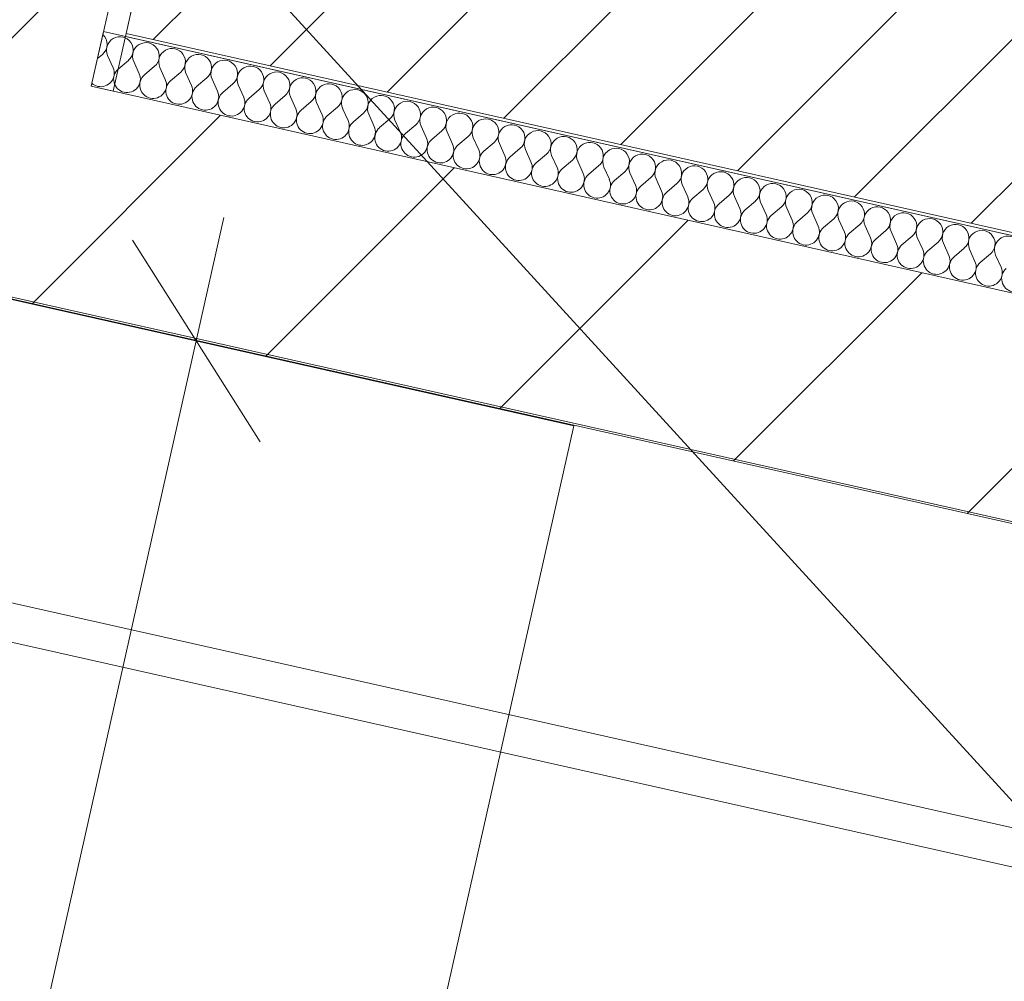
# Model space of a CAD drawing. Header units: millimetres. Extents: x -7213913 to -6985912, y 6023162 to 6205784.
# Tile 162 of 256: x -7191412 to -7190536, y 6173858 to 6174714. Entities that reach past the tile are written whole.
import ezdxf
from ezdxf.enums import TextEntityAlignment as Align

# ---------------------------------------------------------------- set-up
doc = ezdxf.new("R2010")
doc.units = ezdxf.units.MM
doc.header["$MEASUREMENT"] = 0
for name, color, linetype, lineweight in [('0_Ном._пера__1', 7, 'Continuous', 0), ('0_Ном._пера__120', 7, 'Continuous', 0), ('S - квартира_помещение.АР_Ном._пера__101', 252, 'Continuous', 0), ('S - квартира_помещение.АР_Ном._пера__120', 7, 'Continuous', 0), ('S - МОП.АР_Ном._пера__120', 7, 'Continuous', 0), ('АР-Стены_Перегородки_межквартирные_200.АР_Ном._пера__1', 7, 'Continuous', 15), ('АР-Чертеж-Размеры.АР_Ном._пера__1', 7, 'Continuous', 0), ('МГН.АР_Ном._пера__120', 7, 'Continuous', 0), ('Паспорта Зон Archicad_Ном._пера__1', 7, 'Continuous', 0)]:
    doc.layers.add(name, color=color, linetype=linetype, lineweight=lineweight)
for name, color, linetype in [('S - квартира_помещение.АР', 7, 'Continuous'), ('S - МОП.АР', 7, 'Continuous'), ('АР-Стены_Перегородки_межквартирные_200.АР', 7, 'Continuous'), ('АР-Чертеж-Размеры.АР', 7, 'Continuous')]:
    doc.layers.add(name, color=color, linetype=linetype)
doc.styles.add('РЎР“Р•РќР•Р\xa0Р\x98Р\xa0_РЎРўР\x98Р›Р¬_1', font='txt')
doc.styles.add('РЎР“Р•РќР•Р\xa0Р\x98Р\xa0_РЎРўР\x98Р›Р¬_2', font='calibri.ttf')
doc.styles.add('РЎР“Р•РќР•Р\xa0Р\x98Р\xa0_РЎРўР\x98Р›Р¬_3', font='GOST_Common.ttf')
doc.dimstyles.new('СГЕНЕРИР_СТИЛЬ__6', dxfattribs={"dimtxt": 200, "dimasz": 142.5, "dimexe": 0.18, "dimexo": 0.0625, "dimgap": 0, "dimtad": 1, "dimdec": 0, "dimzin": 0, "dimdsep": 46, "dimtxsty": 'РЎР“Р•РќР•Р\xa0Р\x98Р\xa0_РЎРўР\x98Р›Р¬_3', "dimblk": 'ARROWHEAD_6', "dimblk1": 'ARROWHEAD_6', "dimblk2": 'ARROWHEAD_6', "dimcen": 0.09, "dimse1": 1, "dimse2": 1, "dimclrd": 7, "dimclre": 7, "dimclrt": 7, "dimazin": 0, "dimtfac": 1, "dimtdec": 4, "dimtmove": 0, "dimatfit": 3, "dimfxl": 1, "dimtolj": 1, "dimtzin": 0, "dimarcsym": 0})
pattern_1 = [(45, (-6566190.34, 6562677.8), (-127.279217, 127.279217), [])]

# ---------------------------------------------------------------- blocks, each defined once
blk = doc.blocks.new('Кухня-столовая_1_4_1', base_point=(-7189844.26, 6171701.4))
at = {"layer": 'S - квартира_помещение.АР_Ном._пера__120', "color": 7, "linetype": 'Continuous', "lineweight": 0, "flags": 128}
blk.add_lwpolyline([(-7193260.23, 6174880.73), (-7193758.08, 6172664.11), (-7191416.44, 6172138.19), (-7191576.37, 6171426.13), (-7190722.63, 6171234.39), (-7186318.01, 6170245.14), (-7186279.19, 6170850.36), (-7186280.24, 6170850.42), (-7186109.06, 6173272.94), (-7188697.97, 6173854.39), (-7188697.61, 6173856)], close=True, dxfattribs=at)
at = {"layer": 'Паспорта Зон Archicad_Ном._пера__1', "color": 7, "lineweight": 0, "style": 'РЎР“Р•РќР•Р\xa0Р\x98Р\xa0_РЎРўР\x98Р›Р¬_1'}
blk.add_attdef('ROOM_NUMBER', text='', height=250, rotation=347.34172, dxfattribs=at).set_placement((-7187971.47, 6171826.9), align=Align.MIDDLE_CENTER)
at = {"layer": 'Паспорта Зон Archicad_Ном._пера__1', "color": 7, "lineweight": 0, "style": 'РЎР“Р•РќР•Р\xa0Р\x98Р\xa0_РЎРўР\x98Р›Р¬_2'}
blk.add_attdef('ROOM_AREA', text='', height=200, rotation=347.34172, dxfattribs=at).set_placement((-7186373.41, 6170754.38), align=Align.MIDDLE_RIGHT)
blk = doc.blocks.new('Лифтовой холл _ ПБЗ_1_39_1', base_point=(-7188853.33, 6178756.53))
at = {"layer": 'S - МОП.АР_Ном._пера__120', "color": 7, "linetype": 'Continuous', "lineweight": 0, "flags": 128}
blk.add_lwpolyline([(-7192033.86, 6181367.83), (-7192391.05, 6179777.45), (-7190283.55, 6179304.11), (-7191317.84, 6174699), (-7187902.91, 6173932.03), (-7186511.43, 6180127.52)], close=True, dxfattribs=at)
at = {"layer": 'Паспорта Зон Archicad_Ном._пера__1', "color": 7, "lineweight": 0, "style": 'РЎР“Р•РќР•Р\xa0Р\x98Р\xa0_РЎРўР\x98Р›Р¬_3'}
blk.add_attdef('ROOM_NUMBER', text='', height=350, rotation=347.34172, dxfattribs=at).set_placement((-7188399.7, 6179289.78), align=Align.MIDDLE_CENTER)
at = {"layer": 'Паспорта Зон Archicad_Ном._пера__1', "color": 7, "lineweight": 0, "style": 'РЎР“Р•РќР•Р\xa0Р\x98Р\xa0_РЎРўР\x98Р›Р¬_2'}
blk.add_attdef('ROOM_AREA', text='', height=200, rotation=347.34172, dxfattribs=at).set_placement((-7188130.41, 6178674.9), align=Align.MIDDLE_RIGHT)
blk = doc.blocks.new('*X239', base_point=(-6566190.34, 6562677.79))
at = {"layer": '0_Ном._пера__1', "color": 7, "linetype": 'Continuous', "lineweight": 0}
for p, q in [((-7191338.43, 6174682.88), (-7191342.79, 6174679.16)), ((-7191333.79, 6174681.84), (-7191328.91, 6174670.98)), ((-7191315.2, 6174677.66), (-7191324.26, 6174669.93)), ((-7191310.56, 6174676.62), (-7191305.68, 6174665.76)), ((-7191291.97, 6174672.44), (-7191301.03, 6174664.72)), ((-7191287.33, 6174671.4), (-7191282.44, 6174660.54)), ((-7191268.74, 6174667.23), (-7191277.8, 6174659.5)), ((-7191264.1, 6174666.18), (-7191259.21, 6174655.33)), ((-7191245.51, 6174662.01), (-7191254.57, 6174654.28)), ((-7191240.87, 6174660.97), (-7191235.98, 6174650.11)), ((-7191222.28, 6174656.79), (-7191231.34, 6174649.06)), ((-7191217.63, 6174655.75), (-7191212.75, 6174644.89)), ((-7191199.05, 6174651.57), (-7191208.11, 6174643.85)), ((-7191194.4, 6174650.53), (-7191189.52, 6174639.67)), ((-7191175.82, 6174646.36), (-7191184.88, 6174638.63)), ((-7191171.17, 6174645.31), (-7191166.29, 6174634.46)), ((-7191152.59, 6174641.14), (-7191161.64, 6174633.41)), ((-7191147.94, 6174640.1), (-7191143.06, 6174629.24)), ((-7191129.36, 6174635.92), (-7191138.41, 6174628.19)), ((-7191124.71, 6174634.88), (-7191119.83, 6174624.02)), ((-7191106.13, 6174630.7), (-7191115.18, 6174622.98)), ((-7191101.48, 6174629.66), (-7191096.6, 6174618.8)), ((-7191082.9, 6174625.49), (-7191091.95, 6174617.76)), ((-7191078.25, 6174624.44), (-7191073.37, 6174613.59)), ((-7191059.66, 6174620.27), (-7191068.72, 6174612.54)), ((-7191055.02, 6174619.23), (-7191050.14, 6174608.37)), ((-7191036.43, 6174615.05), (-7191045.49, 6174607.33)), ((-7191031.79, 6174614.01), (-7191026.91, 6174603.15)), ((-7191013.2, 6174609.83), (-7191022.26, 6174602.11)), ((-7191008.56, 6174608.79), (-7191003.67, 6174597.93)), ((-7190989.97, 6174604.62), (-7190999.03, 6174596.89)), ((-7190985.33, 6174603.57), (-7190980.44, 6174592.72)), ((-7190966.74, 6174599.4), (-7190975.8, 6174591.67)), ((-7190962.1, 6174598.36), (-7190957.21, 6174587.5)), ((-7190943.51, 6174594.18), (-7190952.57, 6174586.46)), ((-7190938.86, 6174593.14), (-7190933.98, 6174582.28)), ((-7190920.28, 6174588.96), (-7190929.34, 6174581.24)), ((-7190915.63, 6174587.92), (-7190910.75, 6174577.06)), ((-7190897.05, 6174583.75), (-7190906.11, 6174576.02)), ((-7190892.4, 6174582.7), (-7190887.52, 6174571.85)), ((-7190873.82, 6174578.53), (-7190882.87, 6174570.8)), ((-7190869.17, 6174577.49), (-7190864.29, 6174566.63)), ((-7190850.59, 6174573.31), (-7190859.64, 6174565.59)), ((-7190845.94, 6174572.27), (-7190841.06, 6174561.41)), ((-7190827.36, 6174568.09), (-7190836.41, 6174560.37)), ((-7190822.71, 6174567.05), (-7190817.83, 6174556.19)), ((-7190804.13, 6174562.88), (-7190813.18, 6174555.15)), ((-7190799.48, 6174561.83), (-7190794.6, 6174550.98)), ((-7190780.9, 6174557.66), (-7190789.95, 6174549.93)), ((-7190776.25, 6174556.62), (-7190771.37, 6174545.76)), ((-7190757.66, 6174552.44), (-7190766.72, 6174544.72)), ((-7190753.02, 6174551.4), (-7190748.14, 6174540.54)), ((-7190734.43, 6174547.23), (-7190743.49, 6174539.5)), ((-7190729.79, 6174546.18), (-7190724.9, 6174535.32)), ((-7190711.2, 6174542.01), (-7190720.26, 6174534.28)), ((-7190706.56, 6174540.96), (-7190701.67, 6174530.11)), ((-7190687.97, 6174536.79), (-7190697.03, 6174529.06)), ((-7190683.33, 6174535.75), (-7190678.44, 6174524.89)), ((-7190664.74, 6174531.57), (-7190673.8, 6174523.85)), ((-7190660.09, 6174530.53), (-7190655.21, 6174519.67)), ((-7190641.51, 6174526.36), (-7190650.57, 6174518.63)), ((-7190636.86, 6174525.31), (-7190631.98, 6174514.45)), ((-7190618.28, 6174521.14), (-7190627.34, 6174513.41)), ((-7190613.63, 6174520.09), (-7190608.75, 6174509.24)), ((-7190595.05, 6174515.92), (-7190604.1, 6174508.19)), ((-7190590.4, 6174514.88), (-7190585.52, 6174504.02)), ((-7190571.82, 6174510.7), (-7190580.87, 6174502.98)), ((-7190567.17, 6174509.66), (-7190562.29, 6174498.8)), ((-7190548.59, 6174505.49), (-7190557.64, 6174497.76)), ((-7190543.94, 6174504.44), (-7190539.06, 6174493.58))]:
    blk.add_line(p, q, dxfattribs=at)
for centre, start, end in [((-7191346.16, 6174691.94), 310.47194, 46.57664), ((-7191322.93, 6174686.72), 310.47194, 204.21174), ((-7191299.7, 6174681.5), 310.47194, 204.21174), ((-7191276.47, 6174676.28), 310.47194, 204.21174), ((-7191253.24, 6174671.07), 310.47194, 204.21174), ((-7191230.01, 6174665.85), 310.47194, 204.21174), ((-7191339.76, 6174666.1), 257.34184, 24.21174), ((-7191316.53, 6174660.88), 130.47194, 257.34184), ((-7191316.53, 6174660.88), 257.34184, 24.21174), ((-7191293.3, 6174655.66), 130.47194, 257.34184), ((-7191206.78, 6174660.63), 310.47194, 204.21174), ((-7191183.55, 6174655.41), 310.47194, 204.21174), ((-7191339.76, 6174666.1), 228.10118, 257.34184), ((-7191293.3, 6174655.66), 257.34184, 24.21174), ((-7191270.07, 6174650.44), 130.47194, 257.34184), ((-7191160.32, 6174650.2), 310.47194, 204.21174), ((-7191137.08, 6174644.98), 310.47194, 204.21174), ((-7191270.07, 6174650.44), 257.34184, 24.21174), ((-7191246.84, 6174645.23), 130.47194, 257.34184), ((-7191246.84, 6174645.23), 257.34184, 24.21174), ((-7191223.61, 6174640.01), 130.47194, 257.34184), ((-7191113.85, 6174639.76), 310.47194, 204.21174), ((-7191223.61, 6174640.01), 257.34184, 24.21174), ((-7191200.38, 6174634.79), 130.47194, 257.34184), ((-7191200.38, 6174634.79), 257.34184, 24.21174), ((-7191177.15, 6174629.57), 130.47194, 257.34184), ((-7191090.62, 6174634.54), 310.47194, 204.21174), ((-7191067.39, 6174629.33), 310.47194, 204.21174), ((-7191177.15, 6174629.57), 257.34184, 24.21174), ((-7191153.92, 6174624.36), 130.47194, 257.34184), ((-7191044.16, 6174624.11), 310.47194, 204.21174), ((-7191020.93, 6174618.89), 310.47194, 204.21174), ((-7191153.92, 6174624.36), 257.34184, 24.21174), ((-7191130.69, 6174619.14), 130.47194, 257.34184), ((-7191130.69, 6174619.14), 257.34184, 24.21174), ((-7191107.46, 6174613.92), 130.47194, 257.34184), ((-7190997.7, 6174613.67), 310.47194, 204.21174), ((-7191107.46, 6174613.92), 257.34184, 24.21174), ((-7191084.22, 6174608.7), 130.47194, 257.34184), ((-7191084.22, 6174608.7), 257.34184, 24.21174), ((-7191060.99, 6174603.49), 130.47194, 257.34184), ((-7190974.47, 6174608.46), 310.47194, 204.21174), ((-7190951.24, 6174603.24), 310.47194, 204.21174), ((-7191060.99, 6174603.49), 257.34184, 24.21174), ((-7191037.76, 6174598.27), 130.47194, 257.34184), ((-7191037.76, 6174598.27), 257.34184, 24.21174), ((-7190928.01, 6174598.02), 310.47194, 204.21174), ((-7190904.78, 6174592.8), 310.47194, 204.21174), ((-7191014.53, 6174593.05), 130.47194, 257.34184), ((-7191014.53, 6174593.05), 257.34184, 24.21174), ((-7190991.3, 6174587.83), 130.47194, 257.34184), ((-7190881.55, 6174587.59), 310.47194, 204.21174), ((-7190991.3, 6174587.83), 257.34184, 24.21174), ((-7190968.07, 6174582.62), 130.47194, 257.34184), ((-7190968.07, 6174582.62), 257.34184, 24.21174), ((-7190944.84, 6174577.4), 130.47194, 257.34184), ((-7190858.31, 6174582.37), 310.47194, 204.21174), ((-7190835.08, 6174577.15), 310.47194, 204.21174), ((-7190944.84, 6174577.4), 257.34184, 24.21174), ((-7190921.61, 6174572.18), 130.47194, 257.34184), ((-7190921.61, 6174572.18), 257.34184, 24.21174), ((-7190811.85, 6174571.93), 310.47194, 204.21174), ((-7190788.62, 6174566.72), 310.47194, 204.21174), ((-7190898.38, 6174566.96), 130.47194, 257.34184), ((-7190898.38, 6174566.96), 257.34184, 24.21174), ((-7190875.15, 6174561.75), 130.47194, 257.34184), ((-7190765.39, 6174561.5), 310.47194, 204.21174), ((-7190742.16, 6174556.28), 310.47194, 204.21174), ((-7190875.15, 6174561.75), 257.34184, 24.21174), ((-7190851.92, 6174556.53), 130.47194, 257.34184), ((-7190851.92, 6174556.53), 257.34184, 24.21174), ((-7190828.69, 6174551.31), 130.47194, 257.34184), ((-7190718.93, 6174551.06), 310.47194, 204.21174), ((-7190828.69, 6174551.31), 257.34184, 24.21174), ((-7190805.46, 6174546.09), 130.47194, 257.34184), ((-7190805.46, 6174546.09), 257.34184, 24.21174), ((-7190695.7, 6174545.85), 310.47194, 204.21174), ((-7190672.47, 6174540.63), 310.47194, 204.21174), ((-7190782.22, 6174540.88), 130.47194, 257.34184), ((-7190782.22, 6174540.88), 257.34184, 24.21174), ((-7190758.99, 6174535.66), 130.47194, 257.34184), ((-7190649.24, 6174535.41), 310.47194, 204.21174), ((-7190626.01, 6174530.19), 310.47194, 204.21174), ((-7190758.99, 6174535.66), 257.34184, 24.21174), ((-7190735.76, 6174530.44), 130.47194, 257.34184), ((-7190735.76, 6174530.44), 257.34184, 24.21174), ((-7190712.53, 6174525.22), 130.47194, 257.34184), ((-7190602.78, 6174524.98), 310.47194, 204.21174), ((-7190712.53, 6174525.22), 257.34184, 24.21174), ((-7190689.3, 6174520.01), 130.47194, 257.34184), ((-7190689.3, 6174520.01), 257.34184, 24.21174), ((-7190579.54, 6174519.76), 310.47194, 204.21174), ((-7190556.31, 6174514.54), 310.47194, 204.21174), ((-7190666.07, 6174514.79), 130.47194, 257.34184), ((-7190666.07, 6174514.79), 257.34184, 24.21174), ((-7190642.84, 6174509.57), 130.47194, 257.34184), ((-7190533.08, 6174509.32), 310.47194, 204.21174), ((-7190642.84, 6174509.57), 257.34184, 24.21174), ((-7190619.61, 6174504.35), 130.47194, 257.34184), ((-7190619.61, 6174504.35), 257.34184, 24.21174), ((-7190596.38, 6174499.14), 130.47194, 257.34184), ((-7190596.38, 6174499.14), 257.34184, 24.21174), ((-7190573.15, 6174493.92), 130.47194, 257.34184), ((-7190573.15, 6174493.92), 257.34184, 24.21174), ((-7190549.92, 6174488.7), 130.47194, 257.34184), ((-7190549.92, 6174488.7), 257.34184, 24.21174), ((-7190526.69, 6174483.48), 130.47194, 257.34184)]:
    blk.add_arc(centre, 11.9, start, end, dxfattribs=at)
blk = doc.blocks.new('Стена_3_1', base_point=(-7191337.35, 6174703.38))
at = {"layer": '0_Ном._пера__1', "color": 7, "linetype": 'Continuous', "lineweight": 0, "flags": 128}
for points in [[(-7191337.35, 6174703.38), (-7191348.31, 6174654.59)], [(-7187883.39, 6173927.64), (-7191337.35, 6174703.38)], [(-7191348.31, 6174654.59), (-7187894.35, 6173878.86)]]:
    blk.add_lwpolyline(points, dxfattribs=at)
at = {"color": 7, "lineweight": 0}
blk.add_blockref('*X239', (-6566190.34, 6562677.79), dxfattribs=at)
blk = doc.blocks.new('Стена_191_1', base_point=(-7193336.25, 6174998.59))
at = {"layer": 'АР-Стены_Перегородки_межквартирные_200.АР', "linetype": 'Continuous', "lineweight": 0, "true_color": 0x000000}
h = blk.add_hatch(dxfattribs=at)
h.set_pattern_fill('БЛОКИ_БЕТОННЫЕ_ЭФФЕКТИВН_78', color=18, style=0, pattern_type=2)
h.set_pattern_definition(pattern_1)
h.paths.add_polyline_path([(-7193260.59, 6174879.1), (-7186104.13, 6173271.8), (-7186089.81, 6173473.57), (-7193216.76, 6175074.24)])
at = {"layer": 'АР-Стены_Перегородки_межквартирные_200.АР_Ном._пера__1', "color": 7, "linetype": 'Continuous', "lineweight": 15, "flags": 128}
for points in [[(-7193260.59, 6174879.1), (-7186104.13, 6173271.8)], [(-7187894.35, 6173878.86), (-7191348.31, 6174654.6)]]:
    blk.add_lwpolyline(points, dxfattribs=at)
blk = doc.blocks.new('Стена_192_1', base_point=(-7191467.79, 6174578.94))
at = {"layer": 'АР-Стены_Перегородки_межквартирные_200.АР', "linetype": 'Continuous', "lineweight": 0, "true_color": 0x000000}
h = blk.add_hatch(dxfattribs=at)
h.set_pattern_fill('БЛОКИ_БЕТОННЫЕ_ЭФФЕКТИВН_78', color=18, style=0, pattern_type=2)
h.set_pattern_definition(pattern_1)
h.paths.add_polyline_path([(-7191348.31, 6174654.6), (-7191282.57, 6174947.31), (-7191477.7, 6174991.14), (-7191543.45, 6174698.43)])
h = blk.add_hatch(dxfattribs=at)
h.set_pattern_fill('ШТУКАТУРКА__ГИПС_01_0001', color=18, style=0, pattern_type=2)
h.set_pattern_definition([(45, (-6566190.34, 6563027.8), (-111.369318, 111.369318), [0, -105, 0, -157.5]), (110, (-6565840.34, 6563027.8), (148.001588, 53.868173), [0, -77, 0, -133])])
h.paths.add_polyline_path([(-7191328.79, 6174650.22), (-7191263.05, 6174942.93), (-7191282.57, 6174947.31), (-7191348.31, 6174654.6)])
at = {"layer": 'АР-Стены_Перегородки_межквартирные_200.АР_Ном._пера__1', "color": 7, "linetype": 'Continuous', "lineweight": 15}
blk.add_line((-7191348.31, 6174654.6), (-7191282.57, 6174947.31), dxfattribs=at)
at = {"layer": 'АР-Стены_Перегородки_межквартирные_200.АР_Ном._пера__1', "color": 7, "linetype": 'Continuous', "lineweight": 15, "flags": 128}
for points in [[(-7191477.7, 6174991.14), (-7191543.45, 6174698.43)], [(-7191282.57, 6174947.31), (-7191477.7, 6174991.14)]]:
    blk.add_lwpolyline(points, dxfattribs=at)
at = {"layer": 'АР-Стены_Перегородки_межквартирные_200.АР_Ном._пера__1', "color": 7, "linetype": 'Continuous', "lineweight": 0, "flags": 128}
for points in [[(-7191263.05, 6174942.93), (-7191282.57, 6174947.31)], [(-7191328.79, 6174650.22), (-7191263.05, 6174942.93)], [(-7191328.79, 6174650.22), (-7191348.31, 6174654.6)]]:
    blk.add_lwpolyline(points, dxfattribs=at)
blk = doc.blocks.new('Полилиния_2_1', base_point=(-7186841.84, 6173131.81))
at = {"layer": '0_Ном._пера__120', "color": 7, "linetype": 'Continuous', "lineweight": 0, "flags": 128}
blk.add_lwpolyline([(-7186841.84, 6173131.81), (-7190461.77, 6173944.83), (-7191342.23, 6174908.05)], dxfattribs=at)
blk = doc.blocks.new('Полилиния_3_1', base_point=(-7188760.82, 6173562.81))
at = {"layer": '0_Ном._пера__120', "color": 7, "linetype": 'Continuous', "lineweight": 0, "flags": 128}
blk.add_lwpolyline([(-7188760.82, 6173562.81), (-7192380.75, 6174375.82), (-7193261.21, 6175339.04)], dxfattribs=at)
blk = doc.blocks.new('*D1049', base_point=(-6566190.34, 6562677.79))
at = {"layer": 'АР-Чертеж-Размеры.АР_Ном._пера__1', "color": 7, "linetype": 'Continuous', "lineweight": 0, "transparency": 16777216}
for p, q in [((-7193427.84, 6174134.44), (-7193489.47, 6173860.03)), ((-7193369.04, 6174053.98), (-7193548.26, 6173940.49)), ((-7193458.65, 6173997.23), (-7193568.42, 6174021.89)), ((-7191116.99, 6173471.31), (-7193458.65, 6173997.23)), ((-7191086.18, 6173608.52), (-7191147.81, 6173334.1)), ((-7191206.61, 6173414.57), (-7191027.38, 6173528.05)), ((-7191007.23, 6173446.66), (-7191116.99, 6173471.31))]:
    blk.add_line(p, q, dxfattribs=at)
at = {"layer": 'АР-Чертеж-Размеры.АР_Ном._пера__1', "color": 7, "lineweight": 0, "transparency": 16777216, "insert": (-7192599.12, 6173845.18), "char_height": 200, "attachment_point": 7, "rotation": 347.34172, "style": 'РЎР“Р•РќР•Р\xa0Р\x98Р\xa0_РЎРўР\x98Р›Р¬_3'}
blk.add_mtext('\\A1;{\\pql;\\fGOST Common|b0|i0|c204|p0;\\W1.000000;2\xa0400}', dxfattribs=at)
blk = doc.blocks.new('ARROWHEAD_6')
at = {"color": 0, "linetype": 'Continuous', "lineweight": 0}
for p, q in [((-0.5, -0.5), (0.5, 0.5)), ((0, 0), (-1, 0))]:
    blk.add_line(p, q, dxfattribs=at)
blk = doc.blocks.new('*D1050', base_point=(-6566190.34, 6562677.79))
at = {"layer": 'АР-Чертеж-Размеры.АР_Ном._пера__1', "color": 7, "linetype": 'Continuous', "lineweight": 0, "transparency": 16777216}
for p, q in [((-7191230.29, 6174537.76), (-7191254.95, 6174427.99)), ((-7191198.21, 6174338.38), (-7191311.69, 6174517.6)), ((-7191392.15, 6174458.81), (-7191117.74, 6174397.18)), ((-7191254.95, 6174427.99), (-7191752.28, 6172213.62)), ((-7191809.03, 6172303.23), (-7191695.54, 6172124)), ((-7191889.49, 6172244.43), (-7191615.08, 6172182.8)), ((-7191752.28, 6172213.62), (-7191776.94, 6172103.85))]:
    blk.add_line(p, q, dxfattribs=at)
at = {"layer": 'АР-Чертеж-Размеры.АР_Ном._пера__1', "color": 7, "lineweight": 0, "transparency": 16777216, "insert": (-7191612.31, 6173019.36), "char_height": 200, "attachment_point": 7, "rotation": 77.34172, "style": 'РЎР“Р•РќР•Р\xa0Р\x98Р\xa0_РЎРўР\x98Р›Р¬_3'}
blk.add_mtext('\\A1;{\\pql;\\fGOST Common|b0|i0|c204|p0;\\W1.000000;2\xa0270}', dxfattribs=at)
blk = doc.blocks.new('*D1053', base_point=(-6566190.34, 6562677.79))
at = {"layer": 'АР-Чертеж-Размеры.АР_Ном._пера__1', "color": 7, "linetype": 'Continuous', "lineweight": 0, "transparency": 16777216}
for p, q in [((-7193349.28, 6174484.19), (-7193287.65, 6174758.61)), ((-7193228.86, 6174678.14), (-7193408.08, 6174564.66)), ((-7193428.23, 6174646.05), (-7193318.47, 6174621.4)), ((-7193318.47, 6174621.4), (-7186162.01, 6173014.1)), ((-7186192.83, 6172876.89), (-7186131.2, 6173151.31)), ((-7186251.62, 6172957.36), (-7186072.4, 6173070.84)), ((-7186162.01, 6173014.1), (-7186052.25, 6172989.45))]:
    blk.add_line(p, q, dxfattribs=at)
at = {"layer": 'АР-Чертеж-Размеры.АР_Ном._пера__1', "color": 7, "lineweight": 0, "transparency": 16777216, "insert": (-7190041.68, 6173926.45), "char_height": 200, "attachment_point": 7, "rotation": 347.34172, "style": 'РЎР“Р•РќР•Р\xa0Р\x98Р\xa0_РЎРўР\x98Р›Р¬_3'}
blk.add_mtext('\\A1;{\\pql;\\fGOST Common|b0|i0|c204|p0;\\W1.000000;7\xa0335}', dxfattribs=at)

msp = doc.modelspace()

# ---------------------------------------------------------------- hatches: boundary and pattern name
at = {"layer": 'МГН.АР_Ном._пера__120', "linetype": 'Continuous', "lineweight": 0}
h = msp.add_hatch(dxfattribs=at)
h.set_pattern_fill('FACE_BRICK_0001', style=0, pattern_type=2)
h.set_pattern_definition([(45, (-6566190.34, 6562677.795), (-63.639609, 63.639609), [])])
h.paths.add_polyline_path([(-7191317.25, 6174701.6), (-7190808.77, 6176965.27), (-7189686.78, 6176713.24), (-7190195.19, 6174449.55)])

# ---------------------------------------------------------------- linework, layer by layer
at = {"layer": 'S - квартира_помещение.АР', "color": 254, "linetype": 'Continuous', "lineweight": 0, "true_color": 0xd8d8d8, "flags": 128}
msp.add_lwpolyline([(-7193260.23, 6174880.73), (-7193758.08, 6172664.11), (-7191416.44, 6172138.19), (-7191576.37, 6171426.13), (-7190722.63, 6171234.39), (-7186318.01, 6170245.14), (-7186279.19, 6170850.36), (-7186280.24, 6170850.42), (-7186109.06, 6173272.94), (-7188697.97, 6173854.39), (-7188697.61, 6173856)], close=True, dxfattribs=at)
at = {"layer": 'S - квартира_помещение.АР_Ном._пера__101', "color": 252, "linetype": 'Continuous', "lineweight": 0, "flags": 128}
msp.add_lwpolyline([(-7191416.43, 6172138.23), (-7190919.07, 6174352.55), (-7193260.59, 6174879.12), (-7193758.66, 6172664.28)], close=True, dxfattribs=at)
at = {"layer": 'S - МОП.АР', "color": 254, "linetype": 'Continuous', "lineweight": 0, "true_color": 0xdadada, "flags": 128}
msp.add_lwpolyline([(-7192033.86, 6181367.83), (-7192391.05, 6179777.45), (-7190283.55, 6179304.11), (-7191317.84, 6174699), (-7187902.91, 6173932.03), (-7186511.43, 6180127.52)], close=True, dxfattribs=at)
at = {"layer": 'МГН.АР_Ном._пера__120', "color": 7, "linetype": 'Continuous', "lineweight": 0, "flags": 128}
msp.add_lwpolyline([(-7191317.25, 6174701.6), (-7190808.77, 6176965.27), (-7189686.78, 6176713.24), (-7190195.19, 6174449.55)], close=True, dxfattribs=at)

# ---------------------------------------------------------------- block references
at = {"color": 7, "linetype": 'Continuous', "lineweight": 0}
for name, p in [('Полилиния_3_1', (-7188760.82, 6173562.81)), ('Полилиния_2_1', (-7186841.84, 6173131.81))]:
    msp.add_blockref(name, p, dxfattribs=at)
at = {"color": 7, "lineweight": 0}
msp.add_blockref('Стена_3_1', (-7191337.35, 6174703.38), dxfattribs=at)
at = {"layer": 'S - квартира_помещение.АР', "color": 7, "linetype": 'Continuous', "lineweight": 0}
msp.add_blockref('Кухня-столовая_1_4_1', (-7189844.26, 6171701.4), dxfattribs=at)
at = {"layer": 'S - МОП.АР', "color": 7, "linetype": 'Continuous', "lineweight": 0}
msp.add_blockref('Лифтовой холл _ ПБЗ_1_39_1', (-7188853.33, 6178756.53), dxfattribs=at)
at = {"layer": 'АР-Стены_Перегородки_межквартирные_200.АР', "color": 7, "lineweight": 0}
for name, p in [('Стена_191_1', (-7193336.25, 6174998.59)), ('Стена_192_1', (-7191467.79, 6174578.94))]:
    msp.add_blockref(name, p, dxfattribs=at)

# ---------------------------------------------------------------- dimensions: what is measured, and where the dimension line sits
at = {"layer": 'АР-Чертеж-Размеры.АР', "color": 7, "linetype": 'Continuous', "lineweight": 0}
for base, p1, p2, angle, picture, middle, turn in [((-7193458.65, 6173997.23), (-7190919.07, 6174352.55), (-7193260.59, 6174879.1), 167.34172, '*D1049', (-7192242.46, 6173867.57), 347.34172), ((-7186162.01, 6173014.1), (-7193260.59, 6174879.1), (-7186104.13, 6173271.8), 347.34172, '*D1053', (-7189685.02, 6173948.84), 347.34172), ((-7191752.28, 6172213.62), (-7190919.07, 6174352.55), (-7191416.44, 6172138.19), 257.34172, '*D1050', (-7191634.7, 6173376.02), 77.34172)]:
    dim = msp.add_linear_dim(base=base, p1=p1, p2=p2, angle=angle, dimstyle='СГЕНЕРИР_СТИЛЬ__6', dxfattribs=at)
    dim.commit()
    dim.dimension.update_dxf_attribs({"geometry": picture, "text_midpoint": middle, "dimtype": 160, "text_rotation": turn})

doc.saveas('drawing.dxf')
